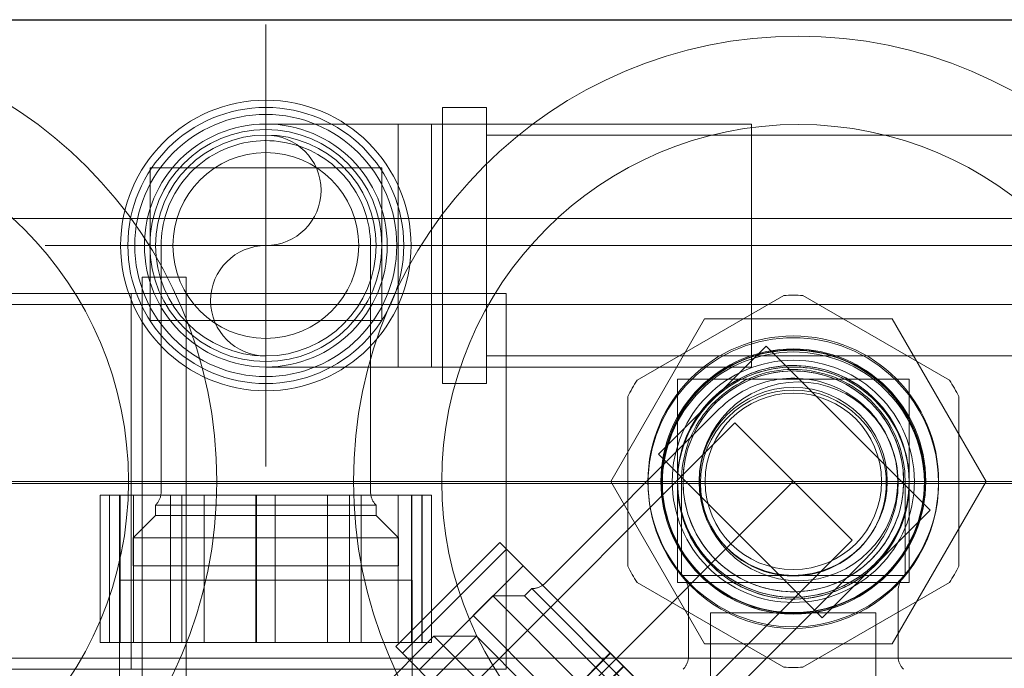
# Model space of a CAD drawing. Header units: millimetres. Extents: x -14995 to -11510, y 364 to 3070.
# Tile 13 of 29: x -14341 to -14252, y 2810 to 2869. Entities that reach past the tile are written whole.
import ezdxf

# ---------------------------------------------------------------- set-up
doc = ezdxf.new("R2010")
doc.units = ezdxf.units.MM
for name, color, linetype, lineweight in [('A-WALL', 113, 'Continuous', 25), ('M-EQPM', 50, 'Continuous', 18), ('P-PIPE', 3, 'Continuous', 18), ('P-PIPE-CNTR', 3, 'Continuous', 18)]:
    doc.layers.add(name, color=color, linetype=linetype, lineweight=lineweight)

# ---------------------------------------------------------------- blocks, each defined once
blk = doc.blocks.new('COMAP - SKINPRESS ppsu - Coude_45_90_9041W_9090W - Coude_45_90_9041W_9090W-V2-Niveau 0')
at = {"layer": 'P-PIPE', "color": 1}
for p, q in [((-14298.55, 2860.58), (-14302.55, 2860.58)), ((-14302.55, 2860.58), (-14302.55, 2848.08)), ((-14298.55, 2848.08), (-14298.55, 2860.58)), ((-14303.55, 2859.08), (-14306.55, 2859.08)), ((-14306.55, 2859.08), (-14306.55, 2837.08)), ((-14306.55, 2859.08), (-14306.55, 2837.08)), ((-14306.55, 2848.08), (-14306.55, 2859.08)), ((-14274.55, 2859.08), (-14303.55, 2859.08)), ((-14303.55, 2859.08), (-14303.55, 2848.08)), ((-14303.55, 2837.08), (-14303.55, 2859.08)), ((-14303.55, 2837.08), (-14303.55, 2859.08)), ((-14274.55, 2848.08), (-14274.55, 2859.08)), ((-14306.55, 2837.08), (-14306.55, 2848.08)), ((-14303.55, 2848.08), (-14303.55, 2837.08)), ((-14302.55, 2848.08), (-14302.55, 2835.58)), ((-14298.55, 2835.58), (-14298.55, 2848.08)), ((-14274.55, 2837.08), (-14274.55, 2848.08)), ((-14306.55, 2837.08), (-14303.55, 2837.08)), ((-14303.55, 2837.08), (-14274.55, 2837.08)), ((-14302.55, 2835.58), (-14298.55, 2835.58))]:
    blk.add_line(p, q, dxfattribs=at)
at = {"layer": 'P-PIPE', "color": 1, "flags": 128}
for points in [[(-14306.55, 2859.08), (-14307.03, 2859.08), (-14307.509, 2859.08), (-14307.987, 2859.08), (-14308.462, 2859.08), (-14308.934, 2859.08), (-14309.402, 2859.08), (-14309.866, 2859.08), (-14310.325, 2859.08), (-14310.777, 2859.08), (-14311.223, 2859.08), (-14311.661, 2859.08), (-14312.091, 2859.08), (-14312.513, 2859.08), (-14312.924, 2859.08), (-14313.326, 2859.08), (-14313.716, 2859.08), (-14314.096, 2859.08), (-14314.463, 2859.08), (-14314.817, 2859.08), (-14315.158, 2859.08), (-14315.486, 2859.08), (-14315.799, 2859.08), (-14316.097, 2859.08), (-14316.38, 2859.08), (-14316.648, 2859.08), (-14316.899, 2859.08), (-14317.133, 2859.08), (-14317.351, 2859.08), (-14317.552, 2859.08), (-14317.734, 2859.08), (-14317.899, 2859.08), (-14318.046, 2859.08), (-14318.175, 2859.08), (-14318.284, 2859.08), (-14318.375, 2859.08), (-14318.448, 2859.08), (-14318.501, 2859.08), (-14318.535, 2859.08), (-14318.549, 2859.08), (-14318.55, 2859.08)], [(-14318.55, 2837.08), (-14318.54, 2837.08), (-14318.512, 2837.08), (-14318.464, 2837.08), (-14318.397, 2837.08), (-14318.311, 2837.08), (-14318.206, 2837.08), (-14318.083, 2837.08), (-14317.941, 2837.08), (-14317.781, 2837.08), (-14317.603, 2837.08), (-14317.407, 2837.08), (-14317.194, 2837.08), (-14316.964, 2837.08), (-14316.717, 2837.08), (-14316.454, 2837.08), (-14316.175, 2837.08), (-14315.881, 2837.08), (-14315.572, 2837.08), (-14315.248, 2837.08), (-14314.91, 2837.08), (-14314.56, 2837.08), (-14314.196, 2837.08), (-14313.82, 2837.08), (-14313.432, 2837.08), (-14313.034, 2837.08), (-14312.625, 2837.08), (-14312.206, 2837.08), (-14311.778, 2837.08), (-14311.342, 2837.08), (-14310.898, 2837.08), (-14310.448, 2837.08), (-14309.991, 2837.08), (-14309.528, 2837.08), (-14309.061, 2837.08), (-14308.59, 2837.08), (-14308.115, 2837.08), (-14307.638, 2837.08), (-14307.159, 2837.08), (-14306.68, 2837.08), (-14306.55, 2837.08)]]:
    blk.add_lwpolyline(points, dxfattribs=at)
at = {"layer": 'P-PIPE', "color": 1}
for radius, start, end in [(12.5, 0, 180), (12.5, 0, 180), (11, 0, 180), (11, 0, 180), (11, 0, 180), (11, 0, 180), (11, 0, 180), (12.5, 180, 0), (12.5, 180, 0), (11, 180, 0), (11, 180, 0), (11, 180, 0), (11, 180, 0), (11, 180, 0)]:
    blk.add_arc((-14318.55, 2848.08), radius, start, end, dxfattribs=at)
blk = doc.blocks.new('COMAP - SKINPRESS ppsu - Coude_45_90_9041W_9090W - Coude_45_90_9041W_9090W-1089505-Niveau 0')
at = {"layer": 'P-PIPE'}
for p, q in [((-14325.761, 2845.226), (-14329.761, 2845.226)), ((-14329.761, 2845.226), (-14329.761, 2826.726)), ((-14325.761, 2826.726), (-14325.761, 2845.226)), ((-14330.761, 2843.726), (-14345.761, 2843.726)), ((-14345.761, 2843.726), (-14345.761, 2809.726)), ((-14345.761, 2843.726), (-14345.761, 2809.726)), ((-14345.761, 2826.726), (-14345.761, 2843.726)), ((-14296.761, 2843.726), (-14330.761, 2843.726)), ((-14330.761, 2843.726), (-14330.761, 2826.726)), ((-14330.761, 2809.726), (-14330.761, 2843.726)), ((-14330.761, 2809.726), (-14330.761, 2843.726)), ((-14296.761, 2826.726), (-14296.761, 2843.726)), ((-14345.761, 2809.726), (-14345.761, 2826.726)), ((-14330.761, 2826.726), (-14330.761, 2809.726)), ((-14329.761, 2826.726), (-14329.761, 2808.226)), ((-14325.761, 2808.226), (-14325.761, 2826.726)), ((-14296.761, 2809.726), (-14296.761, 2826.726)), ((-14345.761, 2809.726), (-14330.761, 2809.726)), ((-14330.761, 2809.726), (-14296.761, 2809.726)), ((-14329.761, 2808.226), (-14325.761, 2808.226))]:
    blk.add_line(p, q, dxfattribs=at)
at = {"layer": 'P-PIPE', "flags": 128}
for points in [[(-14345.761, 2843.726), (-14346.48, 2843.726), (-14347.199, 2843.726), (-14347.915, 2843.726), (-14348.628, 2843.726), (-14349.337, 2843.726), (-14350.039, 2843.726), (-14350.735, 2843.726), (-14351.423, 2843.726), (-14352.102, 2843.726), (-14352.77, 2843.726), (-14353.428, 2843.726), (-14354.073, 2843.726), (-14354.704, 2843.726), (-14355.322, 2843.726), (-14355.924, 2843.726), (-14356.51, 2843.726), (-14357.079, 2843.726), (-14357.63, 2843.726), (-14358.161, 2843.726), (-14358.673, 2843.726), (-14359.164, 2843.726), (-14359.634, 2843.726), (-14360.081, 2843.726), (-14360.506, 2843.726), (-14360.907, 2843.726), (-14361.284, 2843.726), (-14361.636, 2843.726), (-14361.962, 2843.726), (-14362.263, 2843.726), (-14362.537, 2843.726), (-14362.785, 2843.726), (-14363.005, 2843.726), (-14363.197, 2843.726), (-14363.362, 2843.726), (-14363.499, 2843.726), (-14363.607, 2843.726), (-14363.686, 2843.726), (-14363.737, 2843.726), (-14363.76, 2843.726), (-14363.761, 2843.726)], [(-14363.761, 2809.726), (-14363.746, 2809.726), (-14363.703, 2809.726), (-14363.631, 2809.726), (-14363.531, 2809.726), (-14363.402, 2809.726), (-14363.245, 2809.726), (-14363.06, 2809.726), (-14362.847, 2809.726), (-14362.607, 2809.726), (-14362.34, 2809.726), (-14362.046, 2809.726), (-14361.727, 2809.726), (-14361.381, 2809.726), (-14361.011, 2809.726), (-14360.617, 2809.726), (-14360.198, 2809.726), (-14359.757, 2809.726), (-14359.293, 2809.726), (-14358.808, 2809.726), (-14358.301, 2809.726), (-14357.775, 2809.726), (-14357.229, 2809.726), (-14356.665, 2809.726), (-14356.084, 2809.726), (-14355.486, 2809.726), (-14354.873, 2809.726), (-14354.245, 2809.726), (-14353.603, 2809.726), (-14352.949, 2809.726), (-14352.283, 2809.726), (-14351.607, 2809.726), (-14350.921, 2809.726), (-14350.228, 2809.726), (-14349.527, 2809.726), (-14348.82, 2809.726), (-14348.108, 2809.726), (-14347.393, 2809.726), (-14346.675, 2809.726), (-14345.955, 2809.726), (-14345.761, 2809.726)]]:
    blk.add_lwpolyline(points, dxfattribs=at)
at = {"layer": 'P-PIPE'}
for radius, start, end in [(18.5, 0, 180), (18.5, 0, 180), (17, 0, 180), (17, 0, 180), (17, 0, 180), (17, 0, 180), (17, 0, 180), (18.5, 180, 0), (18.5, 180, 0), (17, 180, 0), (17, 180, 0), (17, 180, 0), (17, 180, 0), (17, 180, 0)]:
    blk.add_arc((-14363.761, 2826.726), radius, start, end, dxfattribs=at)
blk = doc.blocks.new('HC_Heat Pump_GM_Saunier Duval_GeniaSet TEK_IS_kit complet_2C - HA 10-7_2 STB-985960-Niveau 0')
at = {"layer": 'M-EQPM'}
for p, q in [((297.5, 0), (-297.5, 0)), ((-297.5, 0), (297.5, 0)), ((80.411, -13.419), (80.411, -27.226)), ((82.041, -13.419), (80.411, -13.419)), ((81.395, -13.419), (80.411, -13.419)), ((81.395, -13.419), (100.373, -13.419)), ((99.774, -13.419), (82.041, -13.419)), ((101.4, -13.419), (99.774, -13.419)), ((101.4, -13.419), (100.373, -13.419)), ((101.4, -27.226), (101.4, -13.419)), ((297.5, -18), (-297.5, -18)), ((81.41, -20.441), (81.41, -42.751)), ((100.389, -42.751), (100.389, -20.441)), ((137.837, -24.972), (124.541, -32.648)), ((124.541, -32.648), (137.837, -24.972)), ((152.837, -32.648), (139.541, -24.972)), ((139.541, -24.972), (152.837, -32.648)), ((80.411, -27.226), (81.395, -27.226)), ((80.411, -27.226), (82.041, -27.226)), ((100.373, -27.226), (81.395, -27.226)), ((82.041, -27.226), (99.774, -27.226)), ((99.774, -27.226), (101.4, -27.226)), ((100.373, -27.226), (101.4, -27.226)), ((130.648, -27.078), (122.148, -41.8)), ((122.148, -41.8), (130.648, -27.078)), ((147.648, -27.078), (130.648, -27.078)), ((130.648, -27.078), (147.648, -27.078)), ((156.148, -41.8), (147.648, -27.078)), ((147.648, -27.078), (156.148, -41.8)), ((136.237, -29.561), (126.474, -39.324)), ((136.963, -30.287), (136.237, -29.561)), ((137.386, -30.711), (136.237, -29.561)), ((150.383, -43.707), (136.963, -30.287)), ((137.386, -30.711), (149.926, -43.25)), ((149.189, -32.561), (128.189, -32.561)), ((128.189, -32.561), (128.189, -34.076)), ((128.189, -32.561), (128.189, -34.1)), ((149.189, -34.1), (149.189, -32.561)), ((149.189, -34.076), (149.189, -32.561)), ((123.689, -34.124), (123.689, -49.476)), ((123.689, -49.476), (123.689, -34.124)), ((128.189, -49.469), (128.189, -34.076)), ((128.189, -34.1), (128.189, -49.417)), ((149.189, -34.076), (149.189, -49.469)), ((149.189, -49.417), (149.189, -34.1)), ((153.689, -49.476), (153.689, -34.124)), ((153.689, -34.124), (153.689, -49.476)), ((131.986, -35.241), (116.211, -51.016)), ((133.392, -36.504), (89.024, -80.872)), ((144.009, -47.12), (133.392, -36.504)), ((144.009, -47.12), (133.392, -36.504)), ((126.474, -39.324), (127.623, -40.474)), ((126.474, -39.324), (127.2, -40.05)), ((127.2, -40.05), (140.619, -53.47)), ((140.162, -53.013), (127.623, -40.474)), ((138.689, -41.8), (94.321, -86.168)), ((122.148, -41.8), (130.648, -56.522)), ((130.648, -56.522), (122.148, -41.8)), ((128.558, -41.8), (128.558, -50.32)), ((147.648, -56.522), (156.148, -41.8)), ((156.148, -41.8), (147.648, -56.522)), ((148.82, -50.32), (148.82, -41.8)), ((-297.5, -42), (297.5, -42)), ((76.733, -43.053), (75.9, -43.053)), ((75.9, -43.053), (76.73, -43.053)), ((75.9, -43.053), (75.9, -56.376)), ((75.9, -43.053), (75.9, -56.376)), ((76.73, -43.053), (90.007, -43.053)), ((76.73, -43.053), (76.73, -56.376)), ((90.053, -43.053), (76.733, -43.053)), ((76.733, -43.053), (76.733, -56.376)), ((77.659, -43.053), (77.659, -56.376)), ((77.709, -43.053), (77.659, -43.053)), ((77.709, -43.053), (83.305, -43.053)), ((83.305, -43.053), (77.709, -43.053)), ((77.709, -56.376), (77.709, -43.053)), ((77.709, -43.053), (77.709, -56.376)), ((78.9, -43.053), (78.9, -56.376)), ((78.9, -43.053), (102.9, -43.053)), ((78.9, -43.053), (102.9, -43.053)), ((82.259, -43.053), (82.259, -56.376)), ((82.259, -43.053), (99.54, -43.053)), ((82.259, -43.053), (99.54, -43.053)), ((85.304, -43.053), (83.305, -43.053)), ((85.304, -43.053), (83.305, -43.053)), ((83.305, -43.053), (83.305, -56.376)), ((83.305, -43.053), (83.305, -56.376)), ((85.304, -43.053), (96.495, -43.053)), ((96.495, -43.053), (85.304, -43.053)), ((85.304, -43.053), (85.304, -56.376)), ((85.304, -43.053), (85.304, -56.376)), ((90.007, -43.053), (91.755, -43.053)), ((90.007, -43.053), (90.007, -56.376)), ((91.736, -43.053), (90.053, -43.053)), ((90.053, -43.053), (90.053, -56.376)), ((105.055, -43.053), (91.736, -43.053)), ((91.736, -43.053), (91.736, -56.376)), ((91.755, -43.053), (105.042, -43.053)), ((91.755, -56.376), (91.755, -43.053)), ((98.494, -43.053), (96.495, -43.053)), ((98.494, -43.053), (96.495, -43.053)), ((96.495, -43.053), (96.495, -56.376)), ((96.495, -43.053), (96.495, -56.376)), ((98.494, -43.053), (104.09, -43.053)), ((104.09, -43.053), (98.494, -43.053)), ((98.494, -43.053), (98.494, -56.376)), ((98.494, -43.053), (98.494, -56.376)), ((99.54, -56.376), (99.54, -43.053)), ((102.9, -56.376), (102.9, -43.053)), ((104.14, -43.053), (104.09, -43.053)), ((104.09, -43.053), (104.09, -56.376)), ((104.09, -43.053), (104.09, -56.376)), ((104.14, -56.376), (104.14, -43.053)), ((105.042, -43.053), (105.9, -43.053)), ((105.042, -43.053), (105.042, -56.376)), ((105.9, -43.053), (105.055, -43.053)), ((105.055, -43.053), (105.055, -56.376)), ((105.9, -43.053), (105.9, -56.376)), ((105.9, -43.053), (105.9, -56.376)), ((151.078, -44.402), (149.926, -43.25)), ((151.078, -44.402), (150.383, -43.707)), ((80.899, -43.956), (80.899, -44.892)), ((80.899, -43.956), (100.9, -43.956)), ((80.899, -43.956), (100.9, -43.956)), ((100.9, -44.892), (100.9, -43.956)), ((141.315, -54.165), (151.078, -44.402)), ((80.899, -44.892), (78.868, -46.923)), ((80.899, -44.892), (100.9, -44.892)), ((80.899, -44.892), (100.9, -44.892)), ((102.931, -46.923), (100.9, -44.892)), ((78.868, -46.923), (78.868, -49.446)), ((78.868, -46.923), (102.931, -46.923)), ((78.868, -46.923), (102.931, -46.923)), ((99.641, -91.489), (144.009, -47.12)), ((102.931, -49.446), (102.931, -46.923)), ((112.101, -47.334), (102.68, -56.754)), ((112.101, -47.334), (102.68, -56.754)), ((112.698, -47.931), (103.277, -57.352)), ((112.707, -47.94), (103.286, -57.361)), ((112.707, -47.94), (112.101, -47.334)), ((112.101, -47.334), (112.698, -47.931)), ((112.698, -47.931), (122.115, -57.349)), ((122.102, -57.335), (112.707, -47.94)), ((129.631, -64.436), (145.406, -48.661)), ((102.931, -49.446), (78.868, -49.446)), ((102.931, -49.446), (78.868, -49.446)), ((114.222, -49.455), (104.801, -58.876)), ((114.222, -49.455), (131.192, -66.425)), ((114.222, -49.455), (131.192, -66.425)), ((128.189, -49.417), (128.189, -50.945)), ((128.189, -49.469), (128.189, -50.945)), ((149.189, -50.945), (149.189, -49.417)), ((149.189, -50.945), (149.189, -49.469)), ((77.631, -50.753), (77.631, -59.665)), ((104.168, -50.753), (77.631, -50.753)), ((104.168, -50.753), (77.631, -50.753)), ((104.168, -59.665), (104.168, -50.753)), ((128.558, -50.32), (148.82, -50.32)), ((128.558, -50.32), (148.82, -50.32)), ((114.997, -51.507), (114.335, -52.169)), ((114.997, -51.507), (129.14, -65.65)), ((114.997, -51.507), (129.14, -65.65)), ((124.541, -50.952), (137.837, -58.628)), ((137.837, -58.628), (124.541, -50.952)), ((128.189, -50.945), (149.189, -50.945)), ((139.541, -58.628), (152.837, -50.952)), ((152.837, -50.952), (139.541, -58.628)), ((111.463, -52.169), (109.679, -53.954)), ((114.335, -52.169), (111.463, -52.169)), ((111.463, -52.169), (128.478, -69.184)), ((111.463, -52.169), (128.478, -69.184)), ((114.335, -52.169), (128.478, -66.312)), ((114.335, -52.169), (128.478, -66.312)), ((129.202, -51.793), (129.202, -57.62)), ((148.176, -57.62), (148.176, -51.793)), ((140.162, -53.013), (141.315, -54.165)), ((140.619, -53.47), (141.315, -54.165)), ((126.694, -70.968), (109.679, -53.954)), ((126.694, -70.968), (109.679, -53.954)), ((131.199, -53.715), (131.199, -69.8)), ((131.199, -53.715), (146.179, -53.715)), ((131.199, -53.715), (146.179, -53.715)), ((146.179, -69.8), (146.179, -53.715)), ((109.982, -55.814), (98.955, -66.841)), ((106.136, -55.814), (100.66, -61.29)), ((109.982, -55.814), (106.136, -55.814)), ((106.136, -55.814), (115.484, -65.163)), ((109.982, -55.814), (117.408, -63.24)), ((76.73, -56.376), (75.9, -56.376)), ((75.9, -56.376), (76.733, -56.376)), ((90.007, -56.376), (76.73, -56.376)), ((76.733, -56.376), (90.053, -56.376)), ((77.659, -56.376), (77.709, -56.376)), ((77.709, -56.376), (83.305, -56.376)), ((83.305, -56.376), (77.709, -56.376)), ((102.9, -56.376), (78.9, -56.376)), ((102.9, -56.376), (78.9, -56.376)), ((99.54, -56.376), (82.259, -56.376)), ((99.54, -56.376), (82.259, -56.376)), ((83.305, -56.376), (85.304, -56.376)), ((83.305, -56.376), (85.304, -56.376)), ((85.304, -56.376), (96.495, -56.376)), ((96.495, -56.376), (85.304, -56.376)), ((91.755, -56.376), (90.007, -56.376)), ((90.053, -56.376), (91.736, -56.376)), ((91.736, -56.376), (105.055, -56.376)), ((105.042, -56.376), (91.755, -56.376)), ((96.495, -56.376), (98.494, -56.376)), ((96.495, -56.376), (98.494, -56.376)), ((98.494, -56.376), (104.09, -56.376)), ((104.09, -56.376), (98.494, -56.376)), ((103.277, -57.352), (102.68, -56.754)), ((102.68, -56.754), (103.286, -57.361)), ((104.09, -56.376), (104.14, -56.376)), ((105.9, -56.376), (105.042, -56.376)), ((105.055, -56.376), (105.9, -56.376)), ((130.648, -56.522), (147.648, -56.522)), ((147.648, -56.522), (130.648, -56.522)), ((112.695, -66.769), (103.277, -57.352)), ((103.286, -57.361), (112.681, -66.756)), ((112.681, -66.756), (122.102, -57.335)), ((122.115, -57.349), (112.695, -66.769)), ((123.338, -58.571), (122.102, -57.335)), ((122.115, -57.349), (123.306, -58.539)), ((123.306, -58.539), (113.885, -67.96)), ((123.338, -58.571), (113.917, -67.992)), ((123.306, -58.539), (132.725, -67.958)), ((132.726, -67.96), (123.338, -58.571))]:
    blk.add_line(p, q, dxfattribs=at)
at = {"layer": 'M-EQPM', "flags": 128}
for points in [[(81.41, -20.441), (81.418, -20.061), (81.441, -19.683), (81.479, -19.305), (81.532, -18.929), (81.6, -18.556), (81.682, -18.185), (81.78, -17.819), (81.892, -17.456), (82.019, -17.098), (82.159, -16.746), (82.314, -16.399), (82.483, -16.059), (82.665, -15.726), (82.86, -15.4), (83.068, -15.083), (83.288, -14.774), (83.521, -14.474), (83.766, -14.184), (84.021, -13.904), (84.288, -13.634), (84.566, -13.375), (84.853, -13.127), (85.151, -12.891), (85.457, -12.667), (85.773, -12.456), (86.096, -12.257), (86.427, -12.072), (86.765, -11.9), (87.11, -11.741), (87.461, -11.597), (87.817, -11.466), (88.179, -11.35), (88.545, -11.249), (88.914, -11.162), (89.287, -11.09), (89.662, -11.033), (90.039, -10.991), (90.418, -10.964), (90.797, -10.952), (90.9, -10.952)], [(90.9, -10.952), (91.279, -10.959), (91.658, -10.982), (92.036, -11.02), (92.411, -11.073), (92.785, -11.141), (93.155, -11.224), (93.522, -11.321), (93.885, -11.433), (94.242, -11.56), (94.595, -11.701), (94.941, -11.856), (95.281, -12.024), (95.615, -12.206), (95.94, -12.401), (96.258, -12.609), (96.566, -12.83), (96.866, -13.062), (97.157, -13.307), (97.437, -13.563), (97.707, -13.83), (97.966, -14.107), (98.213, -14.395), (98.449, -14.692), (98.673, -14.999), (98.884, -15.314), (99.083, -15.637), (99.269, -15.968), (99.441, -16.307), (99.599, -16.652), (99.744, -17.002), (99.874, -17.359), (99.99, -17.72), (100.092, -18.086), (100.179, -18.455), (100.251, -18.828), (100.308, -19.203), (100.35, -19.581), (100.376, -19.959), (100.388, -20.338), (100.389, -20.441)], [(146.121, -34.526), (145.818, -34.235), (145.504, -33.956), (145.178, -33.69), (144.843, -33.437), (144.497, -33.198), (144.142, -32.973), (143.779, -32.762), (143.407, -32.566), (143.028, -32.385), (142.642, -32.22), (142.249, -32.069), (141.851, -31.935), (141.448, -31.817), (141.04, -31.715), (140.629, -31.629), (140.215, -31.56), (139.798, -31.507), (139.379, -31.471), (138.959, -31.452), (138.539, -31.45), (138.119, -31.465), (137.7, -31.496), (137.283, -31.544), (136.867, -31.609), (136.455, -31.69), (136.046, -31.788), (135.642, -31.902), (135.242, -32.032), (134.848, -32.178), (134.46, -32.339), (134.079, -32.516), (133.705, -32.708), (133.34, -32.915), (132.982, -33.136), (132.634, -33.372), (132.296, -33.621), (131.968, -33.883), (131.65, -34.158), (131.344, -34.446), (131.05, -34.746), (130.768, -35.058), (130.498, -35.38), (130.242, -35.713), (129.999, -36.056), (129.77, -36.408), (129.555, -36.769), (129.355, -37.139), (129.17, -37.516), (129, -37.901), (128.846, -38.291), (128.707, -38.688), (128.585, -39.09), (128.478, -39.496), (128.388, -39.907), (128.314, -40.321), (128.257, -40.737), (128.217, -41.155), (128.193, -41.575), (128.187, -41.995), (128.197, -42.415), (128.223, -42.834), (128.267, -43.252), (128.327, -43.668), (128.404, -44.081), (128.497, -44.491), (128.607, -44.897), (128.732, -45.298), (128.874, -45.693), (129.031, -46.083), (129.204, -46.466), (129.392, -46.842), (129.595, -47.21), (129.812, -47.569), (130.044, -47.92), (130.29, -48.261), (130.548, -48.592), (130.82, -48.912), (131.105, -49.222), (131.264, -49.384)], [(128.191, -41.8), (128.199, -41.38), (128.225, -40.961), (128.267, -40.543), (128.325, -40.128), (128.4, -39.714), (128.492, -39.305), (128.6, -38.899), (128.724, -38.498), (128.864, -38.102), (129.02, -37.712), (129.191, -37.329), (129.377, -36.952), (129.579, -36.584), (129.795, -36.224), (130.025, -35.872), (130.269, -35.531), (130.526, -35.199), (130.797, -34.878), (131.08, -34.568), (131.375, -34.269), (131.682, -33.983), (132, -33.709), (132.329, -33.448), (132.668, -33.2), (133.017, -32.966), (133.375, -32.747), (133.741, -32.541), (134.115, -32.351), (134.497, -32.176), (134.885, -32.016), (135.279, -31.871), (135.679, -31.743), (136.084, -31.631), (136.492, -31.535), (136.905, -31.455), (137.32, -31.392), (137.737, -31.345), (138.156, -31.316), (138.576, -31.303), (138.995, -31.307), (139.415, -31.327), (139.833, -31.365), (140.249, -31.419), (140.663, -31.489), (141.074, -31.577), (141.481, -31.68), (141.883, -31.8), (142.281, -31.936), (142.672, -32.087), (143.058, -32.254), (143.436, -32.437), (143.806, -32.634), (144.169, -32.846), (144.523, -33.072), (144.867, -33.313), (145.201, -33.566), (145.525, -33.833), (145.839, -34.113), (146.14, -34.405), (146.43, -34.709), (146.707, -35.024), (146.972, -35.35), (147.223, -35.687), (147.461, -36.033), (147.684, -36.388), (147.894, -36.752), (148.088, -37.125), (148.268, -37.504), (148.432, -37.891), (148.58, -38.283), (148.713, -38.682), (148.83, -39.085), (148.93, -39.493), (149.014, -39.904), (149.082, -40.319), (149.133, -40.735), (149.167, -41.154), (149.184, -41.573), (149.187, -41.8)], [(128.558, -41.8), (128.566, -41.395), (128.591, -40.99), (128.631, -40.587), (128.688, -40.186), (128.76, -39.787), (128.849, -39.392), (128.953, -39), (129.072, -38.613), (129.208, -38.231), (129.358, -37.855), (129.523, -37.485), (129.703, -37.122), (129.897, -36.766), (130.106, -36.419), (130.328, -36.08), (130.563, -35.75), (130.812, -35.43), (131.073, -35.12), (131.346, -34.821), (131.631, -34.533), (131.927, -34.256), (132.234, -33.992), (132.552, -33.74), (132.879, -33.501), (133.215, -33.275), (133.561, -33.063), (133.914, -32.865), (134.275, -32.681), (134.643, -32.512), (135.018, -32.358), (135.398, -32.219), (135.784, -32.095), (136.175, -31.986), (136.569, -31.894), (136.967, -31.817), (137.368, -31.756), (137.77, -31.711), (138.175, -31.682), (138.58, -31.67), (138.689, -31.669)], [(128.695, -41.8), (128.703, -41.4), (128.727, -41.001), (128.767, -40.604), (128.822, -40.208), (128.894, -39.814), (128.981, -39.424), (129.084, -39.038), (129.202, -38.656), (129.335, -38.279), (129.484, -37.908), (129.647, -37.543), (129.824, -37.185), (130.016, -36.834), (130.221, -36.491), (130.44, -36.157), (130.673, -35.832), (130.918, -35.516), (131.175, -35.21), (131.445, -34.915), (131.726, -34.631), (132.018, -34.358), (132.321, -34.097), (132.634, -33.849), (132.957, -33.613), (133.289, -33.39), (133.63, -33.181), (133.978, -32.986), (134.335, -32.804), (134.698, -32.637), (135.067, -32.485), (135.443, -32.348), (135.823, -32.225), (136.209, -32.119), (136.598, -32.027), (136.99, -31.951), (137.385, -31.891), (137.783, -31.847), (138.181, -31.819), (138.581, -31.806), (138.981, -31.81), (139.38, -31.83), (139.778, -31.865), (140.175, -31.917), (140.569, -31.984), (140.96, -32.067), (141.347, -32.166), (141.73, -32.28), (142.108, -32.409), (142.481, -32.553), (142.848, -32.712), (143.208, -32.886), (143.561, -33.074), (143.906, -33.276), (144.243, -33.491), (144.57, -33.72), (144.889, -33.961), (145.197, -34.216), (145.495, -34.482), (145.783, -34.76), (146.059, -35.049), (146.323, -35.349), (146.574, -35.66), (146.814, -35.98), (147.04, -36.31), (147.253, -36.648), (147.452, -36.995), (147.637, -37.349), (147.808, -37.71), (147.964, -38.078), (148.106, -38.452), (148.232, -38.831), (148.343, -39.215), (148.439, -39.603), (148.519, -39.995), (148.583, -40.39), (148.632, -40.786), (148.664, -41.185), (148.681, -41.584), (148.683, -41.8)], [(138.689, -31.669), (139.094, -31.677), (139.499, -31.702), (139.902, -31.742), (140.303, -31.799), (140.702, -31.871), (141.097, -31.96), (141.489, -32.064), (141.876, -32.184), (142.258, -32.319), (142.634, -32.469), (143.004, -32.634), (143.367, -32.814), (143.723, -33.008), (144.07, -33.217), (144.409, -33.439), (144.739, -33.674), (145.059, -33.923), (145.369, -34.184), (145.668, -34.457), (145.956, -34.742), (146.233, -35.038), (146.497, -35.345), (146.749, -35.663), (146.988, -35.99), (147.214, -36.326), (147.426, -36.672), (147.624, -37.025), (147.808, -37.386), (147.977, -37.754), (148.131, -38.129), (148.27, -38.51), (148.394, -38.895), (148.503, -39.286), (148.595, -39.68), (148.672, -40.078), (148.733, -40.479), (148.778, -40.881), (148.807, -41.286), (148.819, -41.691), (148.82, -41.8)], [(131.986, -35.241), (132.26, -34.978), (132.544, -34.726), (132.838, -34.486), (133.141, -34.258), (133.453, -34.042), (133.774, -33.839), (134.102, -33.648), (134.438, -33.471), (134.78, -33.308), (135.129, -33.158), (135.484, -33.022), (135.843, -32.901), (136.207, -32.794), (136.575, -32.702), (136.947, -32.624), (137.321, -32.562), (137.698, -32.515), (138.076, -32.482), (138.455, -32.465), (138.835, -32.463), (139.214, -32.476), (139.593, -32.504), (139.97, -32.548), (140.345, -32.606), (140.717, -32.68), (141.086, -32.768), (141.452, -32.871), (141.812, -32.988), (142.168, -33.12), (142.519, -33.266), (142.863, -33.426), (143.201, -33.599), (143.531, -33.786), (143.854, -33.986), (144.168, -34.198), (144.474, -34.423), (144.77, -34.66), (145.057, -34.909), (145.333, -35.169), (145.406, -35.241)], [(131.264, -49.384), (131.567, -49.675), (131.881, -49.954), (132.206, -50.22), (132.542, -50.472), (132.888, -50.712), (133.242, -50.937), (133.606, -51.147), (133.978, -51.343), (134.357, -51.525), (134.743, -51.69), (135.135, -51.84), (135.534, -51.975), (135.937, -52.093), (136.344, -52.195), (136.756, -52.281), (137.17, -52.35), (137.587, -52.403), (138.006, -52.438), (138.426, -52.457), (138.846, -52.46), (139.266, -52.445), (139.685, -52.414), (140.102, -52.366), (140.517, -52.301), (140.93, -52.22), (141.338, -52.122), (141.743, -52.008), (142.142, -51.878), (142.537, -51.732), (142.924, -51.571), (143.306, -51.394), (143.679, -51.202), (144.045, -50.995), (144.402, -50.774), (144.75, -50.538), (145.089, -50.289), (145.417, -50.027), (145.734, -49.751), (146.041, -49.464), (146.335, -49.164), (146.617, -48.852), (146.887, -48.53), (147.143, -48.197), (147.386, -47.854), (147.615, -47.502), (147.829, -47.14), (148.029, -46.771), (148.215, -46.394), (148.384, -46.009), (148.539, -45.618), (148.677, -45.222), (148.8, -44.82), (148.907, -44.413), (148.997, -44.003), (149.07, -43.589), (149.127, -43.173), (149.168, -42.755), (149.191, -42.335), (149.198, -41.915), (149.188, -41.495), (149.161, -41.075), (149.118, -40.658), (149.058, -40.242), (148.981, -39.829), (148.888, -39.419), (148.778, -39.013), (148.652, -38.612), (148.511, -38.217), (148.353, -37.827), (148.181, -37.444), (147.993, -37.068), (147.79, -36.7), (147.572, -36.34), (147.341, -35.99), (147.095, -35.649), (146.836, -35.318), (146.564, -34.997), (146.28, -34.688), (146.121, -34.526)], [(145.406, -35.241), (145.669, -35.515), (145.921, -35.799), (146.161, -36.093), (146.389, -36.396), (146.605, -36.708), (146.809, -37.028), (146.999, -37.357), (147.176, -37.693), (147.34, -38.035), (147.489, -38.384), (147.625, -38.738), (147.746, -39.098), (147.853, -39.462), (147.945, -39.83), (148.023, -40.202), (148.085, -40.576), (148.133, -40.953), (148.165, -41.331), (148.182, -41.71), (148.184, -42.09), (148.171, -42.469), (148.143, -42.847), (148.1, -43.224), (148.041, -43.599), (147.968, -43.972), (147.88, -44.341), (147.777, -44.706), (147.659, -45.067), (147.527, -45.423), (147.381, -45.774), (147.222, -46.118), (147.048, -46.455), (146.861, -46.786), (146.662, -47.108), (146.449, -47.423), (146.224, -47.728), (145.987, -48.025), (145.738, -48.312), (145.478, -48.588), (145.406, -48.661)], [(149.187, -41.8), (149.178, -42.22), (149.153, -42.639), (149.111, -43.057), (149.053, -43.472), (148.978, -43.886), (148.886, -44.295), (148.778, -44.701), (148.654, -45.102), (148.514, -45.498), (148.358, -45.888), (148.187, -46.271), (148, -46.648), (147.799, -47.016), (147.583, -47.376), (147.353, -47.728), (147.109, -48.069), (146.852, -48.401), (146.581, -48.722), (146.298, -49.032), (146.003, -49.331), (145.696, -49.617), (145.378, -49.891), (145.049, -50.152), (144.71, -50.4), (144.361, -50.634), (144.003, -50.853), (143.637, -51.059), (143.263, -51.249), (142.881, -51.424), (142.493, -51.584), (142.099, -51.729), (141.699, -51.857), (141.294, -51.969), (140.885, -52.065), (140.473, -52.145), (140.058, -52.208), (139.641, -52.255), (139.222, -52.284), (138.802, -52.297), (138.382, -52.293), (137.963, -52.273), (137.545, -52.235), (137.128, -52.181), (136.715, -52.111), (136.304, -52.023), (135.897, -51.92), (135.494, -51.8), (135.097, -51.664), (134.705, -51.513), (134.32, -51.346), (133.942, -51.163), (133.571, -50.966), (133.209, -50.754), (132.855, -50.528), (132.511, -50.287), (132.176, -50.034), (131.852, -49.767), (131.539, -49.487), (131.238, -49.195), (130.948, -48.891), (130.671, -48.576), (130.406, -48.25), (130.155, -47.913), (129.917, -47.567), (129.693, -47.212), (129.484, -46.848), (129.29, -46.475), (129.11, -46.096), (128.946, -45.709), (128.798, -45.317), (128.665, -44.918), (128.548, -44.515), (128.448, -44.107), (128.364, -43.696), (128.296, -43.281), (128.245, -42.865), (128.211, -42.446), (128.194, -42.027), (128.191, -41.8)], [(148.683, -41.8), (148.675, -42.2), (148.651, -42.599), (148.611, -42.996), (148.555, -43.392), (148.484, -43.786), (148.397, -44.176), (148.294, -44.562), (148.176, -44.944), (148.042, -45.321), (147.894, -45.692), (147.731, -46.057), (147.554, -46.415), (147.362, -46.766), (147.157, -47.109), (146.937, -47.443), (146.705, -47.768), (146.46, -48.084), (146.203, -48.39), (145.933, -48.685), (145.652, -48.969), (145.36, -49.242), (145.057, -49.503), (144.744, -49.751), (144.421, -49.987), (144.089, -50.21), (143.748, -50.419), (143.399, -50.614), (143.043, -50.796), (142.68, -50.963), (142.31, -51.115), (141.935, -51.252), (141.554, -51.375), (141.169, -51.481), (140.78, -51.573), (140.388, -51.649), (139.992, -51.709), (139.595, -51.753), (139.196, -51.781), (138.797, -51.794), (138.397, -51.79), (137.998, -51.77), (137.6, -51.735), (137.203, -51.683), (136.809, -51.616), (136.418, -51.533), (136.031, -51.434), (135.648, -51.32), (135.269, -51.191), (134.897, -51.047), (134.53, -50.888), (134.17, -50.714), (133.817, -50.526), (133.472, -50.324), (133.135, -50.109), (132.807, -49.88), (132.489, -49.639), (132.18, -49.384), (131.882, -49.118), (131.595, -48.84), (131.319, -48.551), (131.055, -48.251), (130.803, -47.94), (130.564, -47.62), (130.338, -47.29), (130.125, -46.952), (129.926, -46.605), (129.741, -46.251), (129.57, -45.89), (129.414, -45.522), (129.272, -45.148), (129.146, -44.769), (129.035, -44.385), (128.939, -43.997), (128.859, -43.605), (128.795, -43.21), (128.746, -42.814), (128.714, -42.415), (128.697, -42.016), (128.695, -41.8)], [(80.899, -43.956), (80.946, -43.908), (80.991, -43.859), (81.035, -43.808), (81.076, -43.755), (81.115, -43.701), (81.152, -43.645), (81.187, -43.587), (81.219, -43.529), (81.249, -43.469), (81.276, -43.407), (81.301, -43.345), (81.324, -43.282), (81.344, -43.218), (81.361, -43.153), (81.376, -43.088), (81.388, -43.022), (81.398, -42.956), (81.405, -42.889), (81.409, -42.822), (81.41, -42.755), (81.41, -42.751)], [(100.389, -42.751), (100.39, -42.818), (100.394, -42.884), (100.401, -42.951), (100.41, -43.017), (100.422, -43.083), (100.437, -43.149), (100.454, -43.214), (100.474, -43.278), (100.496, -43.341), (100.521, -43.403), (100.548, -43.464), (100.578, -43.524), (100.61, -43.583), (100.645, -43.641), (100.681, -43.697), (100.72, -43.751), (100.761, -43.804), (100.805, -43.855), (100.85, -43.905), (100.897, -43.953), (100.9, -43.956)], [(129.202, -51.793), (129.201, -51.712), (129.196, -51.632), (129.188, -51.552), (129.177, -51.473), (129.162, -51.394), (129.145, -51.316), (129.124, -51.238), (129.1, -51.162), (129.074, -51.086), (129.044, -51.011), (129.011, -50.938), (128.976, -50.866), (128.937, -50.796), (128.896, -50.727), (128.852, -50.66), (128.805, -50.595), (128.756, -50.531), (128.705, -50.47), (128.65, -50.411), (128.594, -50.354), (128.558, -50.32)], [(148.82, -50.32), (148.762, -50.375), (148.706, -50.433), (148.653, -50.493), (148.602, -50.556), (148.554, -50.62), (148.509, -50.686), (148.466, -50.753), (148.426, -50.823), (148.388, -50.894), (148.354, -50.966), (148.322, -51.04), (148.293, -51.115), (148.268, -51.191), (148.245, -51.268), (148.226, -51.346), (148.21, -51.424), (148.196, -51.503), (148.187, -51.583), (148.18, -51.663), (148.176, -51.743), (148.176, -51.793)], [(114.997, -51.507), (115.064, -51.507), (115.131, -51.504), (115.198, -51.498), (115.264, -51.49), (115.33, -51.479), (115.396, -51.466), (115.461, -51.45), (115.526, -51.431), (115.589, -51.41), (115.652, -51.386), (115.713, -51.36), (115.774, -51.331), (115.833, -51.3), (115.891, -51.267), (115.948, -51.231), (116.003, -51.193), (116.057, -51.153), (116.109, -51.11), (116.159, -51.066), (116.208, -51.02), (116.211, -51.016)], [(128.714, -58.804), (128.761, -58.755), (128.805, -58.705), (128.848, -58.652), (128.888, -58.599), (128.926, -58.543), (128.962, -58.486), (128.995, -58.428), (129.026, -58.369), (129.055, -58.308), (129.081, -58.246), (129.105, -58.183), (129.126, -58.12), (129.145, -58.055), (129.161, -57.99), (129.175, -57.924), (129.185, -57.858), (129.194, -57.791), (129.199, -57.724), (129.202, -57.657), (129.202, -57.62)], [(148.176, -57.62), (148.177, -57.687), (148.181, -57.754), (148.188, -57.821), (148.197, -57.888), (148.209, -57.954), (148.224, -58.019), (148.241, -58.084), (148.261, -58.148), (148.283, -58.212), (148.308, -58.274), (148.336, -58.335), (148.365, -58.396), (148.398, -58.454), (148.432, -58.512), (148.469, -58.568), (148.508, -58.623), (148.549, -58.676), (148.592, -58.727), (148.638, -58.777), (148.663, -58.804)]]:
    blk.add_lwpolyline(points, dxfattribs=at)
at = {"layer": 'M-EQPM'}
for centre, radius, start, end in [((46.148, -41.8), 40.311, 270, 90), ((46.148, -41.8), 40.311, 270, 90), ((139.148, -41.8), 40.311, 90, 270), ((139.148, -41.8), 40.311, 90, 270), ((139.148, -41.8), 40.311, 270, 90), ((139.148, -41.8), 40.311, 270, 90), ((90.9, -20.446), 13.154, 90, 270), ((90.9, -20.446), 13.154, 90, 270), ((90.9, -20.446), 13.154, 270, 90), ((90.9, -20.446), 13.154, 270, 90), ((90.9, -20.446), 11.869, 90, 270), ((90.9, -20.446), 11.869, 270, 90), ((46.148, -41.8), 32.311, 270, 90), ((46.148, -41.8), 32.311, 270, 90), ((139.148, -41.8), 32.311, 90, 270), ((139.148, -41.8), 32.311, 90, 270), ((139.148, -41.8), 32.311, 270, 90), ((139.148, -41.8), 32.311, 270, 90), ((90.9, -20.446), 10.506, 90, 270), ((90.9, -20.446), 10.506, 270, 90), ((90.9, -20.446), 8.414, 90, 270), ((90.9, -20.446), 8.414, 90, 270), ((90.9, -20.446), 8.414, 270, 90), ((90.9, -20.446), 8.414, 270, 90), ((138.689, -41.8), 16.85, 87.10064, 92.89936), ((138.689, -41.8), 16.85, 87.10064, 92.89936), ((138.689, -41.8), 13.167, 0, 180), ((138.689, -41.8), 13.167, 0, 180), ((138.692, -41.955), 13.154, 45, 225), ((138.692, -41.955), 13.154, 45, 225), ((138.689, -41.8), 11.998, 360, 180), ((138.689, -41.8), 11.998, 0, 180), ((138.689, -41.8), 11.915, 0, 180), ((138.689, -41.8), 11.915, 0, 180), ((138.689, -41.8), 11.877, 0, 180), ((138.692, -41.955), 11.869, 45, 225), ((138.689, -41.8), 10.967, 0, 180), ((138.692, -41.955), 10.506, 45, 225), ((138.689, -41.8), 10.498, 0, 180), ((138.689, -41.8), 9.994, 0, 180), ((138.689, -41.8), 16.85, 147.10064, 152.89936), ((138.689, -41.8), 16.85, 147.10064, 152.89936), ((138.692, -41.955), 13.154, 225, 45), ((138.692, -41.955), 13.154, 225, 45), ((139.148, -41.8), 9, 360, 180), ((139.148, -41.8), 9, 0, 180), ((139.148, -41.8), 9, 360, 180), ((139.148, -41.8), 9, 0, 180), ((139.148, -41.8), 9, 90, 270), ((139.148, -41.8), 9, 90, 270), ((139.148, -41.8), 9, 0, 180), ((139.148, -41.8), 9, 0, 180), ((139.148, -41.8), 9, 270, 90), ((139.148, -41.8), 9, 270, 90), ((138.689, -41.8), 16.85, 27.10064, 32.89936), ((138.689, -41.8), 16.85, 27.10064, 32.89936), ((138.689, -41.8), 8.512, 0, 180), ((138.689, -41.8), 8.512, 0, 180), ((138.692, -41.955), 8.414, 45, 225), ((138.692, -41.955), 8.414, 45, 225), ((138.692, -41.955), 11.869, 225, 45), ((138.689, -41.8), 7.993, 0, 180), ((138.689, -41.8), 7.993, 0, 180), ((138.692, -41.955), 10.506, 225, 45), ((138.692, -41.955), 8.414, 225, 45), ((138.692, -41.955), 8.414, 225, 45), ((138.689, -41.8), 13.167, 180, 0), ((138.689, -41.8), 13.167, 180, 0), ((138.689, -41.8), 11.998, 180, 360), ((138.689, -41.8), 11.998, 180, 0), ((138.689, -41.8), 11.915, 180, 0), ((138.689, -41.8), 11.915, 180, 360), ((138.689, -41.8), 11.877, 180, 0), ((138.689, -41.8), 10.967, 180, 0), ((138.689, -41.8), 10.498, 180, 0), ((138.689, -41.8), 9.994, 180, 0), ((139.148, -41.8), 9, 180, 360), ((139.148, -41.8), 9, 180, 0), ((139.148, -41.8), 9, 180, 360), ((139.148, -41.8), 9, 180, 0), ((139.148, -41.8), 9, 180, 0), ((139.148, -41.8), 9, 180, 360), ((138.689, -41.8), 8.512, 180, 0), ((138.689, -41.8), 8.512, 180, 0), ((138.689, -41.8), 7.993, 180, 0), ((138.689, -41.8), 7.993, 180, 0), ((138.689, -41.8), 16.85, 207.10064, 212.89936), ((138.689, -41.8), 16.85, 207.10064, 212.89936), ((138.689, -41.8), 16.85, 327.10064, 332.89936), ((138.689, -41.8), 16.85, 327.10064, 332.89936), ((138.689, -41.8), 16.85, 267.10064, 272.89936), ((138.689, -41.8), 16.85, 267.10064, 272.89936)]:
    blk.add_arc(centre, radius, start, end, dxfattribs=at)

msp = doc.modelspace()

# ---------------------------------------------------------------- linework, layer by layer
at = {"layer": 'A-WALL'}
msp.add_line((-14709.553, 2868.526), (-13509.553, 2868.526), dxfattribs=at)
at = {"layer": 'P-PIPE', "color": 1}
for p, q in [((-14023.55, 2858.08), (-14298.55, 2858.08)), ((-14298.55, 2858.08), (-14298.55, 2838.08)), ((-14298.55, 2838.08), (-14023.55, 2838.08))]:
    msp.add_line(p, q, dxfattribs=at)
at = {"layer": 'P-PIPE'}
for p, q in [((-13967.261, 2842.726), (-14418.761, 2842.726)), ((-14325.761, 2842.726), (-14325.761, 2810.726)), ((-14418.761, 2810.726), (-13967.261, 2810.726))]:
    msp.add_line(p, q, dxfattribs=at)
at = {"layer": 'P-PIPE', "color": 1}
for centre, radius, start, end in [((-14318.55, 2848.08), 10, 0, 180), ((-14318.55, 2853.08), 5, 270, 90), ((-14318.55, 2848.08), 10, 180, 0), ((-14318.55, 2843.08), 5, 90, 270)]:
    msp.add_arc(centre, radius, start, end, dxfattribs=at)
at = {"layer": 'P-PIPE-CNTR', "color": 1}
for p, q in [((-14318.55, 2828.08), (-14318.55, 2868.08)), ((-14338.55, 2848.08), (-14298.55, 2848.08)), ((-14306.55, 2848.08), (-14318.55, 2848.08)), ((-14306.55, 2848.08), (-14298.55, 2848.08)), ((-14306.55, 2848.08), (-14303.55, 2848.08)), ((-14303.55, 2848.08), (-14274.55, 2848.08)), ((-14298.55, 2848.08), (-14023.55, 2848.08)), ((-14298.55, 2848.08), (-14023.55, 2848.08))]:
    msp.add_line(p, q, dxfattribs=at)
at = {"layer": 'P-PIPE-CNTR'}
for p, q in [((-14418.761, 2826.726), (-13967.261, 2826.726)), ((-14418.761, 2826.726), (-13967.261, 2826.726)), ((-14395.761, 2826.726), (-14331.761, 2826.726)), ((-14345.761, 2826.726), (-14325.761, 2826.726)), ((-14345.761, 2826.726), (-14330.761, 2826.726)), ((-14330.761, 2826.726), (-14296.761, 2826.726)), ((-14325.761, 2826.726), (-14006.761, 2826.726))]:
    msp.add_line(p, q, dxfattribs=at)

# ---------------------------------------------------------------- block references
at = {"layer": 'M-EQPM'}
msp.add_blockref('HC_Heat Pump_GM_Saunier Duval_GeniaSet TEK_IS_kit complet_2C - HA 10-7_2 STB-985960-Niveau 0', (-14409.45, 2868.526), dxfattribs=at)
at = {"layer": 'P-PIPE', "color": 1}
msp.add_blockref('COMAP - SKINPRESS ppsu - Coude_45_90_9041W_9090W - Coude_45_90_9041W_9090W-V2-Niveau 0', (0, 0), dxfattribs=at)
at = {"layer": 'P-PIPE'}
msp.add_blockref('COMAP - SKINPRESS ppsu - Coude_45_90_9041W_9090W - Coude_45_90_9041W_9090W-1089505-Niveau 0', (0, 0), dxfattribs=at)

doc.saveas('drawing.dxf')
